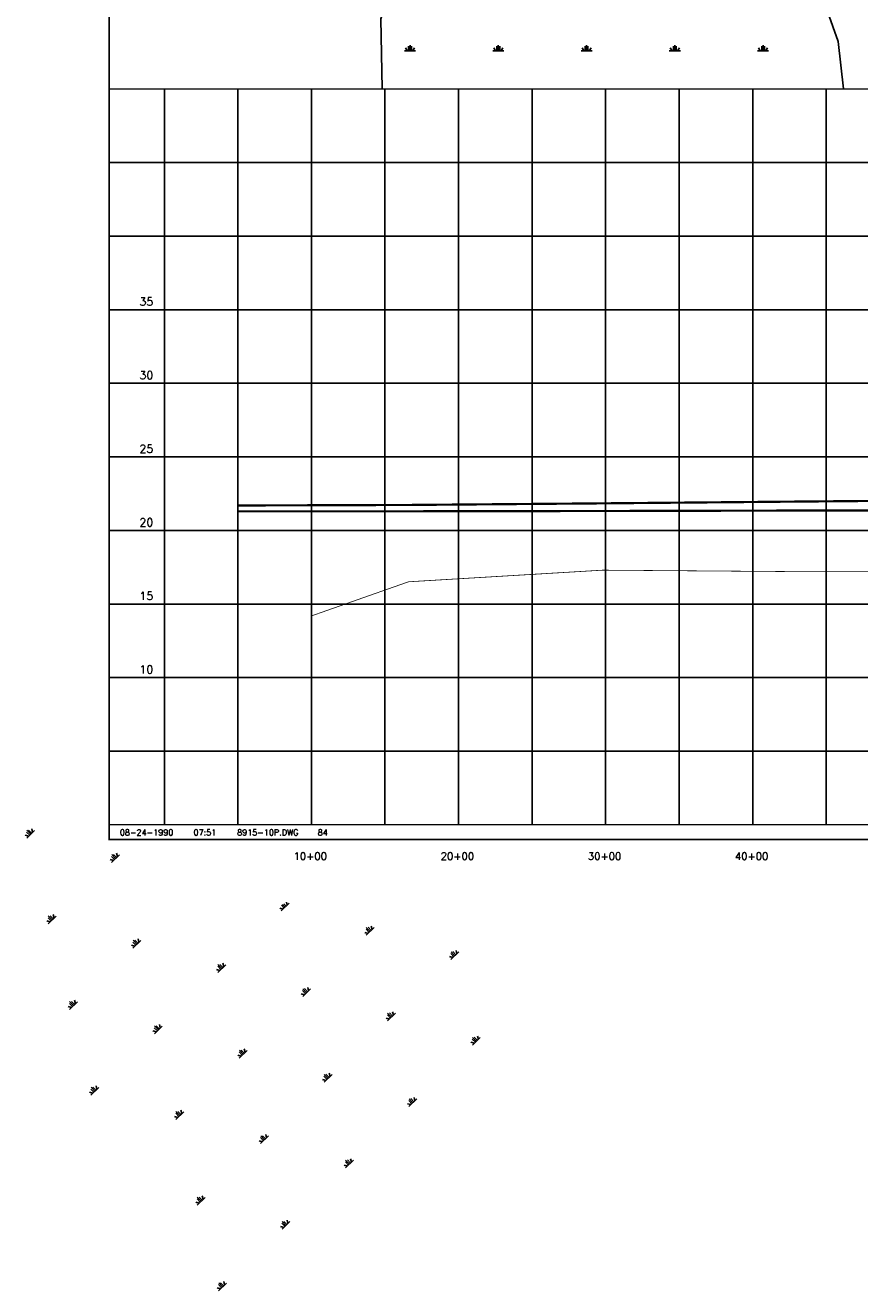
# Model space of a CAD drawing. Extents: x 231743 to 251780, y 817847 to 832595.
# Tile 1 of 5: x 232622 to 238294, y 818801 to 827400. Entities that reach past the tile are written whole.
import ezdxf
from ezdxf.enums import TextEntityAlignment as Align

# ---------------------------------------------------------------- set-up
doc = ezdxf.new("R2010")
doc.units = 0
doc.header["$LTSCALE"] = 800
doc.linetypes.add('DASHED', pattern=[0])
doc.linetypes.add('PHANTOM', pattern=[0])
doc.layers.get('0').update_dxf_attribs({"linetype": 'CONTINUOUS'})
for name, color, linetype in [('BORDER', 1, 'CONTINUOUS'), ('FLOOD1', 15, 'CONTINUOUS'), ('FLOOD4', 15, 'CONTINUOUS'), ('GRID', 2, 'CONTINUOUS'), ('HATCH', 3, 'CONTINUOUS'), ('ROW', 12, 'PHANTOM'), ('SPROF', 11, 'DASHED'), ('TEXT', 7, 'CONTINUOUS')]:
    doc.layers.add(name, color=color, linetype=linetype)
doc.styles.get("Standard").update_dxf_attribs({"font": 'ROMANT'})

# ---------------------------------------------------------------- blocks, each defined once
blk = doc.blocks.new('*X')
at = {"color": 0}
for p, q in [((236400, 830345.2), (236475, 830345.2)), ((236418.7, 830345.2), (236406.7, 830365.9)), ((236428.1, 830345.2), (236428.1, 830375.2)), ((236437.5, 830345.2), (236437.5, 830382.7)), ((236446.9, 830345.2), (236446.9, 830375.2)), ((236456.3, 830345.2), (236468.3, 830365.9)), ((236100, 829825.5), (236175, 829825.5)), ((236118.7, 829825.5), (236106.7, 829846.3)), ((236128.1, 829825.5), (236128.1, 829855.5)), ((236137.5, 829825.5), (236137.5, 829863)), ((236146.9, 829825.5), (236146.9, 829855.5)), ((236156.3, 829825.5), (236168.3, 829846.3)), ((236700, 829825.5), (236775, 829825.5)), ((236718.7, 829825.5), (236706.7, 829846.3)), ((236728.1, 829825.5), (236728.1, 829855.5)), ((236737.5, 829825.5), (236737.5, 829863)), ((236746.9, 829825.5), (236746.9, 829855.5)), ((236756.3, 829825.5), (236768.3, 829846.3)), ((235800, 829305.9), (235875, 829305.9)), ((235818.7, 829305.9), (235806.7, 829326.7)), ((235828.1, 829305.9), (235828.1, 829335.9)), ((235837.5, 829305.9), (235837.5, 829343.4)), ((235846.9, 829305.9), (235846.9, 829335.9)), ((235856.3, 829305.9), (235868.3, 829326.7)), ((236400, 829305.9), (236475, 829305.9)), ((236418.7, 829305.9), (236406.7, 829326.7)), ((236428.1, 829305.9), (236428.1, 829335.9)), ((236437.5, 829305.9), (236437.5, 829343.4)), ((236446.9, 829305.9), (236446.9, 829335.9)), ((236456.3, 829305.9), (236468.3, 829326.7)), ((235500, 828786.3), (235575, 828786.3)), ((235518.7, 828786.3), (235506.7, 828807.1)), ((235528.1, 828786.3), (235528.1, 828816.3)), ((235537.5, 828786.3), (235537.5, 828823.8)), ((235546.9, 828786.3), (235546.9, 828816.3)), ((235556.3, 828786.3), (235568.3, 828807.1)), ((236100, 828786.3), (236175, 828786.3)), ((236118.7, 828786.3), (236106.7, 828807.1)), ((236128.1, 828786.3), (236128.1, 828816.3)), ((236137.5, 828786.3), (236137.5, 828823.8)), ((236146.9, 828786.3), (236146.9, 828816.3)), ((236156.3, 828786.3), (236168.3, 828807.1)), ((236700, 828786.3), (236775, 828786.3)), ((236718.7, 828786.3), (236706.7, 828807.1)), ((236728.1, 828786.3), (236728.1, 828816.3)), ((236737.5, 828786.3), (236737.5, 828823.8)), ((236746.9, 828786.3), (236746.9, 828816.3)), ((236756.3, 828786.3), (236768.3, 828807.1)), ((237300, 828786.3), (237375, 828786.3)), ((237318.7, 828786.3), (237306.7, 828807.1)), ((237328.1, 828786.3), (237328.1, 828813.4)), ((237337.5, 828786.3), (237337.5, 828811.5)), ((237346.9, 828786.3), (237346.9, 828809.6)), ((237356.3, 828786.3), (237367.3, 828805.4)), ((235800, 828266.7), (235875, 828266.7)), ((235818.7, 828266.7), (235806.7, 828287.5)), ((235828.1, 828266.7), (235828.1, 828296.7)), ((235837.5, 828266.7), (235837.5, 828304.2)), ((235846.9, 828266.7), (235846.9, 828296.7)), ((235856.3, 828266.7), (235868.3, 828287.5)), ((236400, 828266.7), (236475, 828266.7)), ((236418.7, 828266.7), (236406.7, 828287.5)), ((236428.1, 828266.7), (236428.1, 828296.7)), ((236437.5, 828266.7), (236437.5, 828304.2)), ((236446.9, 828266.7), (236446.9, 828296.7)), ((236456.3, 828266.7), (236468.3, 828287.5)), ((237000, 828266.7), (237075, 828266.7)), ((237018.7, 828266.7), (237006.7, 828287.5)), ((237028.1, 828266.7), (237028.1, 828296.7)), ((237037.5, 828266.7), (237037.5, 828304.2)), ((237046.9, 828266.7), (237046.9, 828296.7)), ((237056.3, 828266.7), (237068.3, 828287.5)), ((237600, 828266.7), (237675, 828266.7)), ((237618.7, 828266.7), (237606.7, 828287.5)), ((237628.1, 828266.7), (237628.1, 828296.7)), ((237637.5, 828266.7), (237637.5, 828304.2)), ((237646.9, 828266.7), (237646.9, 828296.7)), ((237656.3, 828266.7), (237668.3, 828287.5)), ((235500, 827747.1), (235575, 827747.1)), ((235518.7, 827747.1), (235506.7, 827767.9)), ((235528.1, 827747.1), (235528.1, 827777.1)), ((235537.5, 827747.1), (235537.5, 827784.6)), ((235546.9, 827747.1), (235546.9, 827777.1)), ((235556.3, 827747.1), (235568.3, 827767.9)), ((236100, 827747.1), (236175, 827747.1)), ((236118.7, 827747.1), (236106.7, 827767.9)), ((236128.1, 827747.1), (236128.1, 827777.1)), ((236137.5, 827747.1), (236137.5, 827784.6)), ((236146.9, 827747.1), (236146.9, 827777.1)), ((236156.3, 827747.1), (236168.3, 827767.9)), ((236700, 827747.1), (236775, 827747.1)), ((236718.7, 827747.1), (236706.7, 827767.9)), ((236728.1, 827747.1), (236728.1, 827777.1)), ((236737.5, 827747.1), (236737.5, 827784.6)), ((236746.9, 827747.1), (236746.9, 827777.1)), ((236756.3, 827747.1), (236768.3, 827767.9)), ((237300, 827747.1), (237375, 827747.1)), ((237318.7, 827747.1), (237306.7, 827767.9)), ((237328.1, 827747.1), (237328.1, 827777.1)), ((237337.5, 827747.1), (237337.5, 827784.6)), ((237346.9, 827747.1), (237346.9, 827777.1)), ((237356.3, 827747.1), (237368.3, 827767.9)), ((237900, 827747.1), (237975, 827747.1)), ((237918.7, 827747.1), (237906.7, 827767.9)), ((237928.1, 827747.1), (237928.1, 827777.1)), ((237937.5, 827747.1), (237937.5, 827784.6)), ((237946.9, 827747.1), (237946.9, 827777.1)), ((237956.3, 827747.1), (237968.3, 827767.9)), ((235200, 827227.5), (235275, 827227.5)), ((235218.7, 827227.5), (235206.7, 827248.3)), ((235228.1, 827227.5), (235228.1, 827257.5)), ((235237.5, 827227.5), (235237.5, 827265)), ((235246.9, 827227.5), (235246.9, 827257.5)), ((235256.3, 827227.5), (235268.3, 827248.3)), ((235800, 827227.5), (235875, 827227.5)), ((235818.7, 827227.5), (235806.7, 827248.3)), ((235828.1, 827227.5), (235828.1, 827257.5)), ((235837.5, 827227.5), (235837.5, 827265)), ((235846.9, 827227.5), (235846.9, 827257.5)), ((235856.3, 827227.5), (235868.3, 827248.3)), ((236400, 827227.5), (236475, 827227.5)), ((236418.7, 827227.5), (236406.7, 827248.3)), ((236428.1, 827227.5), (236428.1, 827257.5)), ((236437.5, 827227.5), (236437.5, 827265)), ((236446.9, 827227.5), (236446.9, 827257.5)), ((236456.3, 827227.5), (236468.3, 827248.3)), ((237000, 827227.5), (237075, 827227.5)), ((237018.7, 827227.5), (237006.7, 827248.3)), ((237028.1, 827227.5), (237028.1, 827257.5)), ((237037.5, 827227.5), (237037.5, 827265)), ((237046.9, 827227.5), (237046.9, 827257.5)), ((237056.3, 827227.5), (237068.3, 827248.3)), ((237600, 827227.5), (237675, 827227.5)), ((237618.7, 827227.5), (237606.7, 827248.3)), ((237628.1, 827227.5), (237628.1, 827257.5)), ((237637.5, 827227.5), (237637.5, 827265)), ((237646.9, 827227.5), (237646.9, 827257.5)), ((237656.3, 827227.5), (237668.3, 827248.3))]:
    blk.add_line(p, q, dxfattribs=at)
blk = doc.blocks.new('LOGON')
at = {"color": 0}
blk.add_attdef('DATE', text='', height=1, dxfattribs=at).set_placement((-1.87, 1.76), align=Align.RIGHT)
for tag, p in [('TIME', (1.56, 1.76)), ('DRAWING', (8.97, 1.76)), ('OPERATOR', (22.66, 1.76))]:
    blk.add_attdef(tag, p, '', height=1, dxfattribs=at)

msp = doc.modelspace()

# ---------------------------------------------------------------- linework, layer by layer
at = {"layer": 'BORDER', "color": 0, "const_width": 10}
msp.add_lwpolyline([(233192.2, 821867.8), (249942.2, 821867.8), (249942.2, 832327.8), (233192.2, 832327.8)], close=True, dxfattribs=at)
for points in [[(233192.2, 826967.8), (249942.2, 826967.8)], [(233192.2, 821967.8), (249942.2, 821967.8)]]:
    msp.add_lwpolyline(points, dxfattribs=at)
at = {"layer": 'FLOOD1', "color": 0, "const_width": 15}
msp.add_lwpolyline([(234067.2, 824097.8), (235227.2, 824097.8), (236547.2, 824099.8), (237867.2, 824102.8), (238693.2, 824103.8), (238793.2, 824103.8), (239040.2, 824102.8), (239140.2, 824116.8), (239187.2, 824119.8), (240507.2, 824124.8), (241338.2, 824125.8), (241346.2, 824125.8), (241368.2, 824125.8), (241468.2, 824125.8), (241827.2, 824125.8), (242716.2, 824125.8), (242804.2, 824125.8), (242861.2, 824125.8), (242883.2, 824128.8), (243067.2, 824129.5)], dxfattribs=at)
at = {"layer": 'FLOOD4', "color": 0, "const_width": 15}
msp.add_lwpolyline([(234067.2, 824137.3), (235227.2, 824140.8), (236547.2, 824151.8), (237867.2, 824163.8), (238693.2, 824170.8), (238793.2, 824168.8), (239040.2, 824156.8), (239140.2, 824240.8), (239187.2, 824243.8), (240507.2, 824250.8), (241338.2, 824251.8), (241346.2, 824251.8), (241368.2, 824251.8), (241468.2, 824251.8), (241827.2, 824251.8), (242716.2, 824251.8), (242804.2, 824250.8), (242861.2, 824268.8), (242883.2, 824272.8), (243067.2, 824272.8)], dxfattribs=at)
at = {"layer": 'GRID', "color": 0}
for points in [[(233567.2, 821967.8), (233567.2, 826967.8)], [(234067.2, 821967.8), (234067.2, 826967.8)], [(234567.2, 821967.8), (234567.2, 826967.8)], [(235067.2, 821967.8), (235067.2, 826967.8)], [(235567.2, 821967.8), (235567.2, 826967.8)], [(236067.2, 821967.8), (236067.2, 826967.8)], [(236567.2, 821967.8), (236567.2, 826967.8)], [(237067.2, 821967.8), (237067.2, 826967.8)], [(237567.2, 821967.8), (237567.2, 826967.8)], [(238067.2, 821967.8), (238067.2, 826967.8)], [(233192.2, 826467.8), (249942.2, 826467.8)], [(233192.2, 825967.8), (249942.2, 825967.8)], [(233192.2, 825467.8), (249942.2, 825467.8)], [(233192.2, 824967.8), (249942.2, 824967.8)], [(233192.2, 824467.8), (249942.2, 824467.8)], [(233192.2, 823967.8), (249942.2, 823967.8)], [(233192.2, 823467.8), (249942.2, 823467.8)], [(233192.2, 822967.8), (249942.2, 822967.8)], [(233192.2, 822467.8), (249942.2, 822467.8)]]:
    msp.add_lwpolyline(points, dxfattribs=at)
at = {"layer": 'ROW', "color": 0}
msp.add_lwpolyline([(238183.7, 826967.8), (238147.9, 827291.3), (237928.6, 827909.9), (237801.2, 828717.2), (236901.2, 828900.2), (236387.8, 829498.9), (237053.7, 829852.2), (236616.9, 830954.7), (235834.7, 830705.3), (236037.9, 829866.6), (235411.2, 829515.9), (235390.6, 828482.4), (235488.4, 828112.9), (235288.9, 827940.1), (235169.4, 827833.8), (235039.1, 827444.9), (235047.4, 826967.8)], dxfattribs=at)
at = {"layer": 'SPROF', "color": 0, "const_width": 5}
msp.add_lwpolyline([(234567.2, 823386.8), (235227.2, 823618.8), (236547.2, 823697.8), (237867.2, 823687.8), (238693.2, 823687.8), (238793.2, 823731.8), (239040.2, 823895.8), (239140.2, 823900.2), (239187.2, 823897.8), (240507.2, 823707.8), (241338.2, 823707.8), (241346.2, 823707.8), (241368.2, 823690.4), (241468.2, 823617.8), (241827.2, 823617.8), (242716.2, 823917.8), (242804.2, 823898.8), (242861.2, 823901.8), (242883.2, 823917.8), (243067.2, 823931.7)], dxfattribs=at)

# ---------------------------------------------------------------- block references
at = {"layer": 'HATCH', "color": 0, "rotation": 44.03513588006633}
msp.add_blockref('*X', (639852.7, 60608.9), dxfattribs=at)
msp.add_blockref('*X', (639852.7, 60608.9), dxfattribs=at)
msp.add_blockref('*X', (639852.7, 60608.9), dxfattribs=at)
at = {"layer": 'HATCH', "color": 0}
msp.add_blockref('*X', (0, 0), dxfattribs=at)
at = {"layer": 'TEXT', "color": 0, "xscale": 40, "yscale": 40, "zscale": 40}
msp.add_blockref('LOGON', (233703.3, 821825.2), dxfattribs=at).add_auto_attribs({'DATE': '08-24-1990', 'TIME': '07:51', 'OPERATOR': '84', 'DRAWING': '8915-10P.DWG'})

# ---------------------------------------------------------------- texts
at = {"layer": 'TEXT', "color": 0}
for s, p in [('35', (233492.2, 825495.3)), ('30', (233492.2, 824995.3)), ('25', (233492.2, 824495.3)), ('20', (233492.2, 823995.3)), ('15', (233492.2, 823495.3)), ('10', (233492.2, 822995.3))]:
    msp.add_text(s, height=55, dxfattribs=at).set_placement(p, align=Align.RIGHT)
for s, p in [('10+00', (234559, 821729.1)), ('20+00', (235559.4, 821729.1)), ('30+00', (236559.9, 821728.4)), ('40+00', (237559.6, 821729.1))]:
    msp.add_text(s, height=50, dxfattribs=at).set_placement(p, align=Align.CENTER)

doc.saveas('drawing.dxf')
